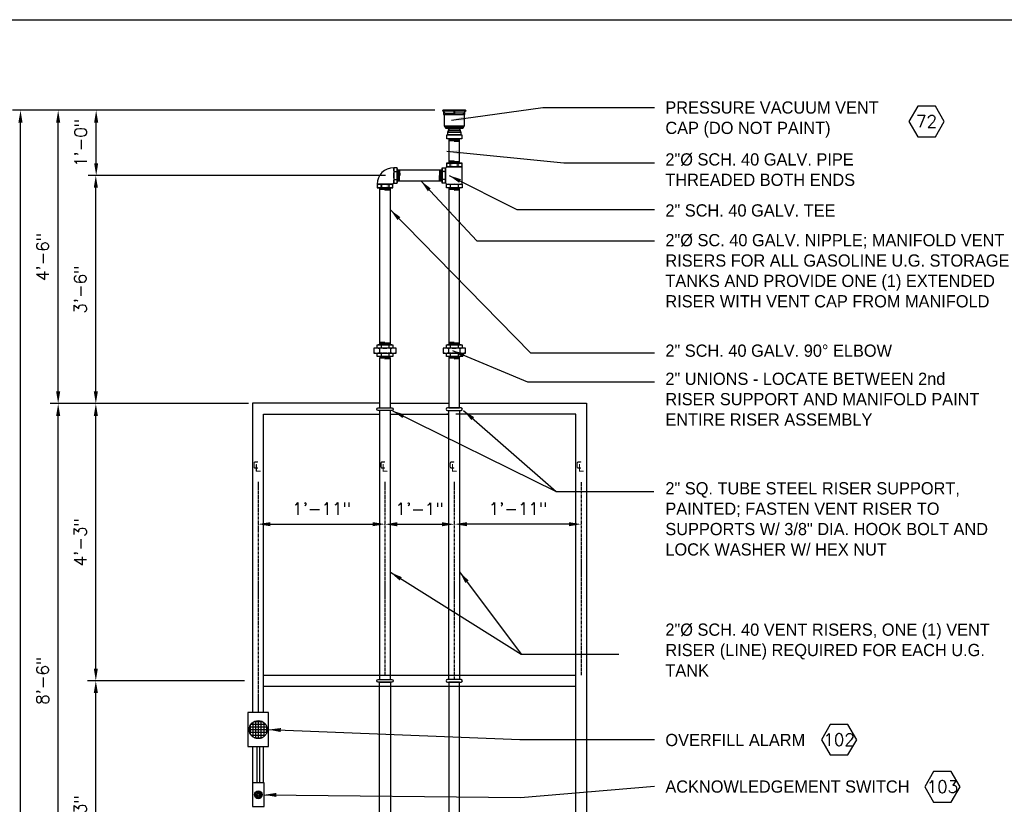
# Model space of a CAD drawing. Extents: x -1276 to 451, y 2026 to 3394.
# Tile 98 of 104: x -289 to -107, y 3249 to 3394. Entities that reach past the tile are written whole.
import ezdxf
from ezdxf.enums import TextEntityAlignment as Align

# ---------------------------------------------------------------- set-up
doc = ezdxf.new("R2010")
doc.units = 0
doc.header["$MEASUREMENT"] = 0
doc.header["$PDSIZE"] = 1
doc.linetypes.add('CENTER1', pattern=[0.6625, 0.5, -0.075, 0.0125, -0.075])
doc.layers.get('0').update_dxf_attribs({"linetype": 'CONTINUOUS'})
doc.layers.get('DEFPOINTS').update_dxf_attribs({"linetype": 'CONTINUOUS'})
for name, color, linetype in [('CENTERLINE', 3, 'CENTER1'), ('CONDUIT', 2, 'CONTINUOUS'), ('DIM', 3, 'CONTINUOUS'), ('FREEZE-OUTLINE-TITLES', 60, 'CONTINUOUS'), ('GALV-2-ELL', 3, 'CONTINUOUS'), ('GALV-2-PIPE', 3, 'CONTINUOUS'), ('GALV-2-TEE', 3, 'CONTINUOUS'), ('GALV-2-UNION', 3, 'CONTINUOUS'), ('GALV-2x2-VENT-RISER', 5, 'CONTINUOUS'), ('GALV-4-PIPE', 4, 'CONTINUOUS'), ('TEXT', 3, 'CONTINUOUS'), ('VENT-CAP', 3, 'CONTINUOUS')]:
    doc.layers.add(name, color=color, linetype=linetype)
doc.styles.add('SIMPFRAC', font='simpfrac')
doc.styles.add('SIMPLEX', font='simplex')
doc.dimstyles.new('DIM24', dxfattribs={"dimscale": 24, "dimtxt": 0.09375, "dimasz": 0.09375, "dimexe": 0.0625, "dimexo": 0.0625, "dimgap": 0.0625, "dimtad": 1, "dimdec": 4, "dimzin": 3, "dimdsep": 46, "dimlunit": 4, "dimtxsty": 'SIMPLEX', "dimcen": 0, "dimclrd": 3, "dimclre": 3, "dimclrt": 3, "dimadec": 0, "dimazin": 0, "dimtfac": 1, "dimtdec": 4, "dimtofl": 0, "dimtmove": 0, "dimatfit": 3, "dimfxl": 1, "dimfrac": 2, "dimtolj": 1, "dimtzin": 3, "dimlwe": -1, "dimarcsym": 0})

# ---------------------------------------------------------------- blocks, each defined once
blk = doc.blocks.new('*D228')
at = {"layer": 'DEFPOINTS', "color": 0, "transparency": 16777216}
for p in [(-244.85, 3301.9), (-221.48, 3301.36), (-221.48, 3300.95)]:
    blk.add_point(p, dxfattribs=at)
at = {"layer": 'DIM', "color": 3, "transparency": 16777216}
for p, q in [((-244.85, 3300.4), (-244.85, 3299.45)), ((-221.48, 3299.86), (-221.48, 3299.45))]:
    blk.add_line(p, q, dxfattribs=at)
at = {"layer": 'DIM', "color": 3, "lineweight": -2, "transparency": 16777216}
blk.add_line((-242.6, 3300.95), (-223.73, 3300.95), dxfattribs=at)
at = {"layer": 'DIM', "color": 3, "transparency": 16777216}
for points in [[(-242.6, 3301.32), (-242.6, 3300.57), (-244.85, 3300.95)], [(-223.73, 3301.32), (-223.73, 3300.57), (-221.48, 3300.95)]]:
    blk.add_solid(points, dxfattribs=at)
at = {"layer": 'DIM', "color": 3, "transparency": 16777216, "insert": (-233.17, 3303.79), "char_height": 2.25, "attachment_point": 5, "style": 'SIMPLEX'}
blk.add_mtext('\\A1;1\'-11"', dxfattribs=at)
blk = doc.blocks.new('*D229')
at = {"layer": 'DEFPOINTS', "color": 0, "transparency": 16777216}
for p in [(-208.63, 3300.95), (-208.63, 3300.95), (-185.35, 3301.36)]:
    blk.add_point(p, dxfattribs=at)
at = {"layer": 'DIM', "color": 3, "lineweight": -2, "transparency": 16777216}
blk.add_line((-187.6, 3300.95), (-206.38, 3300.95), dxfattribs=at)
at = {"layer": 'DIM', "color": 3, "transparency": 16777216}
blk.add_line((-185.35, 3299.86), (-185.35, 3299.45), dxfattribs=at)
for points in [[(-206.38, 3301.32), (-206.38, 3300.57), (-208.63, 3300.95)], [(-187.6, 3301.32), (-187.6, 3300.57), (-185.35, 3300.95)]]:
    blk.add_solid(points, dxfattribs=at)
at = {"layer": 'DIM', "color": 3, "transparency": 16777216, "insert": (-196.99, 3303.79), "char_height": 2.25, "attachment_point": 5, "style": 'SIMPLEX'}
blk.add_mtext('\\A1;1\'-11"', dxfattribs=at)
blk = doc.blocks.new('*D230')
at = {"layer": 'DEFPOINTS', "color": 0, "transparency": 16777216}
for p in [(-221.48, 3300.95), (-208.72, 3301.36), (-208.72, 3300.93)]:
    blk.add_point(p, dxfattribs=at)
at = {"layer": 'DIM', "color": 3, "lineweight": -2, "transparency": 16777216}
blk.add_line((-219.23, 3300.93), (-210.97, 3300.93), dxfattribs=at)
at = {"layer": 'DIM', "color": 3, "transparency": 16777216}
for p, q in [((-221.48, 3299.45), (-221.48, 3299.43)), ((-208.72, 3299.86), (-208.72, 3299.43))]:
    blk.add_line(p, q, dxfattribs=at)
for points in [[(-219.23, 3301.31), (-219.23, 3300.56), (-221.48, 3300.93)], [(-210.97, 3301.31), (-210.97, 3300.56), (-208.72, 3300.93)]]:
    blk.add_solid(points, dxfattribs=at)
at = {"layer": 'DIM', "color": 3, "transparency": 16777216, "insert": (-215.1, 3303.77), "char_height": 2.25, "attachment_point": 5, "style": 'SIMPLEX'}
blk.add_mtext('\\A1;1\'-1"', dxfattribs=at)
blk = doc.blocks.new('HEX')
at = {"color": 3}
blk.add_lwpolyline([(-0.0577, 0.1), (-0.1155, 0), (-0.0577, -0.1), (0.0577, -0.1), (0.1155, 0), (0.0577, 0.1)], close=True, dxfattribs=at)
at = {"color": 3, "style": 'SIMPLEX'}
blk.add_attdef('D#', text='', height=0.08, dxfattribs=at).set_placement((0, 0), align=Align.MIDDLE)
blk = doc.blocks.new('*D231')
at = {"layer": 'DEFPOINTS', "color": 0, "transparency": 16777216}
for p in [(-281.66, 3323.13), (-245.1, 3323.13), (-251.85, 3221.14)]:
    blk.add_point(p, dxfattribs=at)
at = {"layer": 'DIM', "color": 3, "transparency": 16777216}
for p, q in [((-246.6, 3323.13), (-283.16, 3323.13)), ((-253.35, 3221.14), (-283.16, 3221.14))]:
    blk.add_line(p, q, dxfattribs=at)
at = {"layer": 'DIM', "color": 3, "lineweight": -2, "transparency": 16777216}
blk.add_line((-281.66, 3223.39), (-281.66, 3320.88), dxfattribs=at)
at = {"layer": 'DIM', "color": 3, "transparency": 16777216}
for points in [[(-282.04, 3320.88), (-281.29, 3320.88), (-281.66, 3323.13)], [(-282.04, 3223.39), (-281.29, 3223.39), (-281.66, 3221.14)]]:
    blk.add_solid(points, dxfattribs=at)
at = {"layer": 'DIM', "color": 3, "transparency": 16777216, "insert": (-284.5, 3272.13), "char_height": 2.25, "attachment_point": 5, "rotation": 90, "style": 'SIMPLEX'}
blk.add_mtext('\\A1;8\'-6"', dxfattribs=at)
blk = doc.blocks.new('*D232')
at = {"layer": 'DEFPOINTS', "color": 0, "transparency": 16777216}
for p in [(-274.73, 3272.13), (-245.85, 3272.13), (-251.85, 3221.14)]:
    blk.add_point(p, dxfattribs=at)
at = {"layer": 'DIM', "color": 3, "transparency": 16777216}
for p, q in [((-247.35, 3272.13), (-276.23, 3272.13)), ((-253.35, 3221.14), (-276.23, 3221.14))]:
    blk.add_line(p, q, dxfattribs=at)
at = {"layer": 'DIM', "color": 3, "lineweight": -2, "transparency": 16777216}
blk.add_line((-274.73, 3223.39), (-274.73, 3269.88), dxfattribs=at)
at = {"layer": 'DIM', "color": 3, "transparency": 16777216}
for points in [[(-275.1, 3269.88), (-274.35, 3269.88), (-274.73, 3272.13)], [(-275.1, 3223.39), (-274.35, 3223.39), (-274.73, 3221.14)]]:
    blk.add_solid(points, dxfattribs=at)
at = {"layer": 'DIM', "color": 3, "transparency": 16777216, "insert": (-277.57, 3246.63), "char_height": 2.25, "attachment_point": 5, "rotation": 90, "style": 'SIMPLEX'}
blk.add_mtext('\\A1;4\'-3"', dxfattribs=at)
blk = doc.blocks.new('*D233')
at = {"layer": 'DEFPOINTS', "color": 0, "transparency": 16777216}
for p in [(-274.73, 3323.13), (-265.68, 3323.13), (-269.91, 3272.13)]:
    blk.add_point(p, dxfattribs=at)
at = {"layer": 'DIM', "color": 3, "transparency": 16777216}
for p, q in [((-267.18, 3323.13), (-276.23, 3323.13)), ((-271.41, 3272.13), (-276.23, 3272.13))]:
    blk.add_line(p, q, dxfattribs=at)
at = {"layer": 'DIM', "color": 3, "lineweight": -2, "transparency": 16777216}
blk.add_line((-274.73, 3274.38), (-274.73, 3320.88), dxfattribs=at)
at = {"layer": 'DIM', "color": 3, "transparency": 16777216}
for points in [[(-275.1, 3320.88), (-274.35, 3320.88), (-274.73, 3323.13)], [(-275.1, 3274.38), (-274.35, 3274.38), (-274.73, 3272.13)]]:
    blk.add_solid(points, dxfattribs=at)
at = {"layer": 'DIM', "color": 3, "transparency": 16777216, "insert": (-277.57, 3297.63), "char_height": 2.25, "attachment_point": 5, "rotation": 90, "style": 'SIMPLEX'}
blk.add_mtext('\\A1;4\'-3"', dxfattribs=at)
blk = doc.blocks.new('*D234')
at = {"layer": 'DEFPOINTS', "color": 0, "transparency": 16777216}
for p in [(-288.6, 3377.13), (-213.17, 3377.13), (-288.6, 3221.13)]:
    blk.add_point(p, dxfattribs=at)
at = {"layer": 'DIM', "color": 3, "transparency": 16777216}
blk.add_line((-214.67, 3377.13), (-290.1, 3377.13), dxfattribs=at)
at = {"layer": 'DIM', "color": 3, "lineweight": -2, "transparency": 16777216}
blk.add_line((-288.6, 3223.38), (-288.6, 3374.88), dxfattribs=at)
at = {"layer": 'DIM', "color": 3, "transparency": 16777216}
for points in [[(-288.98, 3374.88), (-288.23, 3374.88), (-288.6, 3377.13)], [(-288.98, 3223.38), (-288.23, 3223.38), (-288.6, 3221.13)]]:
    blk.add_solid(points, dxfattribs=at)
at = {"layer": 'DIM', "color": 3, "transparency": 16777216, "insert": (-291.44, 3299.13), "char_height": 2.25, "attachment_point": 5, "rotation": 90, "style": 'SIMPLEX'}
blk.add_mtext('\\A1;13\'-0"', dxfattribs=at)
blk = doc.blocks.new('*D235')
at = {"layer": 'DEFPOINTS', "color": 0, "transparency": 16777216}
for p in [(-281.66, 3377.13), (-281.66, 3377.13), (-276.47, 3323.13)]:
    blk.add_point(p, dxfattribs=at)
at = {"layer": 'DIM', "color": 3, "lineweight": -2, "transparency": 16777216}
blk.add_line((-281.66, 3325.38), (-281.66, 3374.88), dxfattribs=at)
at = {"layer": 'DIM', "color": 3, "transparency": 16777216}
blk.add_line((-277.97, 3323.13), (-283.16, 3323.13), dxfattribs=at)
for points in [[(-282.04, 3374.88), (-281.29, 3374.88), (-281.66, 3377.13)], [(-282.04, 3325.38), (-281.29, 3325.38), (-281.66, 3323.13)]]:
    blk.add_solid(points, dxfattribs=at)
at = {"layer": 'DIM', "color": 3, "transparency": 16777216, "insert": (-284.5, 3350.13), "char_height": 2.25, "attachment_point": 5, "rotation": 90, "style": 'SIMPLEX'}
blk.add_mtext('\\A1;4\'-6"', dxfattribs=at)
blk = doc.blocks.new('*D237')
at = {"layer": 'DEFPOINTS', "color": 0, "transparency": 16777216}
for p in [(-274.73, 3365.13), (-274.73, 3365.13), (-274.73, 3323.13)]:
    blk.add_point(p, dxfattribs=at)
at = {"layer": 'DIM', "color": 3, "lineweight": -2, "transparency": 16777216}
blk.add_line((-274.73, 3325.38), (-274.73, 3362.88), dxfattribs=at)
at = {"layer": 'DIM', "color": 3, "transparency": 16777216}
for points in [[(-275.1, 3362.88), (-274.35, 3362.88), (-274.73, 3365.13)], [(-275.1, 3325.38), (-274.35, 3325.38), (-274.73, 3323.13)]]:
    blk.add_solid(points, dxfattribs=at)
at = {"layer": 'DIM', "color": 3, "transparency": 16777216, "insert": (-277.57, 3344.13), "char_height": 2.25, "attachment_point": 5, "rotation": 90, "style": 'SIMPLEX'}
blk.add_mtext('\\A1;3\'-6"', dxfattribs=at)
blk = doc.blocks.new('*D238')
at = {"layer": 'DEFPOINTS', "color": 0, "transparency": 16777216}
for p in [(-274.66, 3377.13), (-210.79, 3377.13), (-219.87, 3365.13)]:
    blk.add_point(p, dxfattribs=at)
at = {"layer": 'DIM', "color": 3, "transparency": 16777216}
for p, q in [((-212.29, 3377.13), (-276.16, 3377.13)), ((-221.37, 3365.13), (-276.16, 3365.13))]:
    blk.add_line(p, q, dxfattribs=at)
at = {"layer": 'DIM', "color": 3, "lineweight": -2, "transparency": 16777216}
blk.add_line((-274.66, 3367.38), (-274.66, 3374.88), dxfattribs=at)
at = {"layer": 'DIM', "color": 3, "transparency": 16777216}
for points in [[(-275.04, 3374.88), (-274.29, 3374.88), (-274.66, 3377.13)], [(-275.04, 3367.38), (-274.29, 3367.38), (-274.66, 3365.13)]]:
    blk.add_solid(points, dxfattribs=at)
at = {"layer": 'DIM', "color": 3, "transparency": 16777216, "insert": (-277.5, 3371.13), "char_height": 2.25, "attachment_point": 5, "rotation": 90, "style": 'SIMPLEX'}
blk.add_mtext('\\A1;1\'-0"', dxfattribs=at)

msp = doc.modelspace()

# ---------------------------------------------------------------- linework, layer by layer
at = {"layer": 'CENTERLINE', "linetype": 'CENTER1'}
for p, q in [((-244.8547, 3308.71371), (-244.8547, 3266.25807)), ((-221.48357, 3308.71371), (-221.48357, 3273.12574)), ((-208.72237, 3308.71371), (-208.72237, 3272.37574)), ((-185.35123, 3308.70128), (-185.35123, 3273.12574))]:
    msp.add_line(p, q, dxfattribs=at)
at = {"layer": 'CONDUIT', "color": 7}
for p, q in [((-246.14004, 3264.13926), (-243.47998, 3264.13926)), ((-245.81001, 3264.4693), (-245.81001, 3261.80923)), ((-245.53042, 3264.63926), (-244.0896, 3264.63926)), ((-245.31001, 3264.7264), (-245.31001, 3261.55213)), ((-244.81001, 3264.80329), (-244.81001, 3261.47524)), ((-244.31001, 3264.7264), (-244.31001, 3261.55213)), ((-243.81001, 3264.4693), (-243.81001, 3261.80923)), ((-246.47404, 3263.13926), (-243.14598, 3263.13926)), ((-246.39714, 3263.63926), (-243.22288, 3263.63926)), ((-246.39714, 3262.63926), (-243.22288, 3262.63926)), ((-246.31001, 3263.85967), (-246.31001, 3262.41886)), ((-246.14004, 3262.13926), (-243.47998, 3262.13926)), ((-243.31001, 3263.85967), (-243.31001, 3262.41886)), ((-245.53042, 3261.63926), (-244.0896, 3261.63926))]:
    msp.add_line(p, q, dxfattribs=at)
at = {"layer": 'CONDUIT'}
for p, q in [((-245.81001, 3260.02046), (-243.81001, 3260.02046)), ((-245.06001, 3260.02046), (-245.06001, 3253.30887)), ((-244.56001, 3260.02046), (-244.56001, 3253.30887))]:
    msp.add_line(p, q, dxfattribs=at)
for points in [[(-246.71007, 3260.02046), (-242.90995, 3260.02046), (-242.90995, 3266.25807), (-246.71007, 3266.25807)], [(-245.89576, 3248.96966), (-243.72426, 3248.96966), (-243.72426, 3253.30887), (-245.89576, 3253.30887)]]:
    msp.add_lwpolyline(points, close=True, dxfattribs=at)
for centre, radius in [((-244.81001, 3263.13926), 1.66403), ((-244.81001, 3251.13926), 0.72115)]:
    msp.add_circle(centre, radius, dxfattribs=at)
at = {"layer": 'CONDUIT', "color": 7}
for radius in [0.55031, 0.37274, 0.20551]:
    msp.add_circle((-244.81001, 3251.13926), radius, dxfattribs=at)
at = {"layer": 'FREEZE-OUTLINE-TITLES', "color": 60, "linetype": 'Continuous'}
msp.add_lwpolyline([(-316.5155, 3393.80227), (55.4845, 3393.80227), (55.4845, 2822.31012), (-316.5155, 2822.31012)], close=True, dxfattribs=at)
at = {"layer": 'GALV-2-ELL', "linetype": 'Continuous'}
for p, q in [((-219.86893, 3366.56175), (-219.86893, 3366.56175)), ((-219.86893, 3363.68974), (-219.86893, 3363.68974)), ((-222.92102, 3363.50966), (-222.92102, 3363.50966)), ((-220.049, 3363.50966), (-220.049, 3363.50966))]:
    msp.add_line(p, q, dxfattribs=at)
at = {"layer": 'GALV-2-ELL', "color": 7, "linetype": 'Continuous'}
for p, q in [((-219.80643, 3365.84518), (-219.30708, 3365.84518)), ((-219.80643, 3364.40918), (-219.30708, 3364.40918)), ((-222.20157, 3363.44716), (-222.20157, 3362.94781)), ((-220.76557, 3363.44716), (-220.76557, 3362.94781))]:
    msp.add_line(p, q, dxfattribs=at)
at = {"layer": 'GALV-2-ELL', "linetype": 'Continuous'}
for points in [[(-219.86893, 3366.56175), (-219.86893, 3363.68974), (-219.24458, 3363.68974), (-219.24458, 3366.56175)], [(-220.049, 3363.50966), (-222.92102, 3363.50966), (-222.92102, 3362.88531), (-220.049, 3362.88531)]]:
    msp.add_lwpolyline(points, close=True, dxfattribs=at)
at = {"layer": 'GALV-2-ELL', "color": 7, "linetype": 'Continuous'}
for points in [[(-219.80643, 3363.68974, -0.17372505), (-219.80643, 3364.40918, -0.087044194), (-219.80643, 3365.84518, -0.174422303), (-219.80643, 3366.56175)], [(-219.30708, 3366.56175, -0.174432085), (-219.30708, 3365.84518, -0.087045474), (-219.30708, 3364.40918, -0.17373472), (-219.30708, 3363.68974)], [(-222.92102, 3363.44716, -0.17372505), (-222.20157, 3363.44716, -0.087044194), (-220.76557, 3363.44716, -0.174422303), (-220.049, 3363.44716)], [(-220.049, 3362.94781, -0.174432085), (-220.76557, 3362.94781, -0.087045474), (-222.20157, 3362.94781, -0.17373472), (-222.92102, 3362.94781)]]:
    msp.add_lwpolyline(points, format="xyb", dxfattribs=at)
at = {"layer": 'GALV-2-ELL', "linetype": 'Continuous'}
for radius in [3.05209, 0.18007]:
    msp.add_arc((-219.86893, 3363.50966), radius, 90, 180, dxfattribs=at)
at = {"layer": 'GALV-2-PIPE', "color": 7}
for p, q in [((-208.7238, 3371.85994), (-209.7238, 3371.82626)), ((-207.7238, 3371.76856), (-209.7238, 3371.70119)), ((-207.7238, 3371.64348), (-209.7238, 3371.57612)), ((-207.7238, 3371.51841), (-209.7238, 3371.45105)), ((-207.7238, 3371.39334), (-208.7238, 3371.35966)), ((-209.7238, 3367.83277), (-208.7238, 3367.86646)), ((-209.7238, 3367.7077), (-207.7238, 3367.77507)), ((-209.7238, 3367.58263), (-207.7238, 3367.65)), ((-209.7238, 3367.45756), (-207.7238, 3367.52493)), ((-208.7238, 3367.36617), (-207.7238, 3367.39986)), ((-219.15174, 3366.12689), (-219.08438, 3364.12689)), ((-219.02667, 3366.12689), (-218.95931, 3364.12689)), ((-218.9016, 3366.12689), (-218.83424, 3364.12689)), ((-218.77653, 3366.12689), (-218.74286, 3365.12718)), ((-211.30432, 3364.12689), (-211.37168, 3366.12689)), ((-211.17924, 3364.12689), (-211.24661, 3366.12689)), ((-211.05417, 3364.12689), (-211.12154, 3366.12689)), ((-210.9628, 3365.12718), (-210.99647, 3366.12689)), ((-219.24314, 3365.12718), (-219.20945, 3364.12689)), ((-211.42939, 3364.12689), (-211.46308, 3365.12718)), ((-221.48501, 3362.88531), (-222.48501, 3362.85163)), ((-220.48501, 3362.79393), (-222.48501, 3362.72656)), ((-220.48501, 3362.66885), (-222.48501, 3362.60149)), ((-220.48501, 3362.54378), (-222.48501, 3362.47642)), ((-220.48501, 3362.41871), (-221.48501, 3362.38503)), ((-208.7238, 3362.88531), (-209.7238, 3362.85163)), ((-207.7238, 3362.79393), (-209.7238, 3362.72656)), ((-207.7238, 3362.66886), (-209.7238, 3362.60149)), ((-207.7238, 3362.54378), (-209.7238, 3362.47642)), ((-207.7238, 3362.41871), (-208.7238, 3362.38503)), ((-221.48357, 3331.82671), (-222.48357, 3331.79303)), ((-220.48357, 3331.73533), (-222.48357, 3331.66796)), ((-220.48357, 3331.61026), (-222.48357, 3331.54289)), ((-220.48357, 3331.48518), (-222.48357, 3331.41782)), ((-220.48357, 3331.36011), (-221.48357, 3331.32643)), ((-208.72237, 3331.82672), (-209.72237, 3331.79303)), ((-207.72237, 3331.73533), (-209.72237, 3331.66796)), ((-207.72237, 3331.61026), (-209.72237, 3331.54289)), ((-207.72237, 3331.48519), (-209.72237, 3331.41782)), ((-207.72237, 3331.36011), (-208.72237, 3331.32643))]:
    msp.add_line(p, q, dxfattribs=at)
at = {"layer": 'GALV-2-PIPE'}
for points in [[(-207.7238, 3367.36617), (-207.7238, 3371.85994), (-209.7238, 3371.85994), (-209.7238, 3367.36617)], [(-210.9628, 3366.12689), (-219.24314, 3366.12718), (-219.24314, 3364.12718), (-210.9628, 3364.12689)], [(-220.48501, 3333.96827), (-220.48501, 3362.88531), (-222.48501, 3362.88531), (-222.48501, 3333.96827)], [(-207.7238, 3333.96827), (-207.7238, 3362.88531), (-209.7238, 3362.88531), (-209.7238, 3333.96827)], [(-220.48357, 3322.37574), (-220.48357, 3331.48518), (-222.48357, 3331.48518), (-222.48357, 3322.37574)], [(-207.72237, 3322.37574), (-207.72237, 3331.82672), (-209.72237, 3331.82672), (-209.72237, 3322.37574)], [(-220.48213, 3272.37574), (-220.48357, 3321.87574), (-222.48357, 3321.87574), (-222.48213, 3272.37574)], [(-209.7238, 3272.37574), (-209.72237, 3321.87574), (-207.72237, 3321.87574), (-207.7238, 3272.37574)], [(-220.48357, 3271.87574), (-220.48501, 3217.27767), (-222.48501, 3217.27767), (-222.48357, 3271.87574)], [(-209.72237, 3271.87574), (-209.72093, 3217.27767), (-207.72093, 3217.27767), (-207.72237, 3271.87574)]]:
    msp.add_lwpolyline(points, close=True, dxfattribs=at)
at = {"layer": 'GALV-2-PIPE', "color": 7, "linetype": 'Continuous'}
msp.add_lwpolyline([(-210.9003, 3366.56175, 0.174432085), (-210.9003, 3365.84518, 0.087045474), (-210.9003, 3364.40918, 0.17373472), (-210.9003, 3363.68974)], format="xyb", dxfattribs=at)
at = {"layer": 'GALV-2-TEE', "color": 7, "linetype": 'Continuous'}
for p, q in [((-209.44181, 3366.80432), (-209.44181, 3367.30367)), ((-208.0058, 3366.80432), (-208.0058, 3367.30367)), ((-210.40095, 3365.84518), (-210.9003, 3365.84518)), ((-210.40095, 3364.40918), (-210.9003, 3364.40918)), ((-209.44181, 3363.44716), (-209.44181, 3362.94781)), ((-208.0058, 3363.44716), (-208.0058, 3362.94781))]:
    msp.add_line(p, q, dxfattribs=at)
at = {"layer": 'GALV-2-TEE', "linetype": 'Continuous'}
msp.add_line((-207.28636, 3363.50966), (-207.28636, 3366.74182), dxfattribs=at)
at = {"layer": 'GALV-2-TEE', "color": 7, "linetype": 'Continuous'}
for points in [[(-210.15837, 3367.30367, -0.174432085), (-209.44181, 3367.30367, -0.087045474), (-208.0058, 3367.30367, -0.17373472), (-207.28636, 3367.30367)], [(-210.40095, 3363.68974, 0.17372505), (-210.40095, 3364.40918, 0.087044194), (-210.40095, 3365.84518, 0.174422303), (-210.40095, 3366.56175)], [(-207.28636, 3366.80432, -0.17372505), (-208.0058, 3366.80432, -0.087044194), (-209.44181, 3366.80432, -0.174422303), (-210.15837, 3366.80432)], [(-207.28636, 3363.44716, 0.17372505), (-208.0058, 3363.44716, 0.087044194), (-209.44181, 3363.44716, 0.174422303), (-210.15837, 3363.44716)], [(-210.15837, 3362.94781, 0.174432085), (-209.44181, 3362.94781, 0.087045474), (-208.0058, 3362.94781, 0.17373472), (-207.28636, 3362.94781)]]:
    msp.add_lwpolyline(points, format="xyb", dxfattribs=at)
at = {"layer": 'GALV-2-TEE', "linetype": 'Continuous'}
for points in [[(-210.15837, 3366.74182), (-207.28636, 3366.74182), (-207.28636, 3367.36617), (-210.15837, 3367.36617)], [(-210.33845, 3366.56175), (-210.33845, 3363.68974), (-210.9628, 3363.68974), (-210.9628, 3366.56175)], [(-210.15837, 3363.50966), (-207.28636, 3363.50966), (-207.28636, 3362.88531), (-210.15837, 3362.88531)]]:
    msp.add_lwpolyline(points, close=True, dxfattribs=at)
for centre, start, end in [((-210.34573, 3366.74911), 272.2269418, 357.7730582), ((-210.34573, 3363.50238), 2.2269418, 87.7730582)]:
    msp.add_arc(centre, 0.1875, start, end, dxfattribs=at)
at = {"layer": 'GALV-2-UNION', "color": 7, "linetype": 'Continuous'}
for p, q in [((-222.51246, 3333.27086), (-222.51246, 3332.52413)), ((-222.20301, 3333.90577), (-222.20301, 3333.40642)), ((-220.76701, 3333.90577), (-220.76701, 3333.40642)), ((-220.45756, 3333.27086), (-220.45756, 3332.52413)), ((-209.75125, 3333.27086), (-209.75125, 3332.52413)), ((-209.44181, 3333.90577), (-209.44181, 3333.40642)), ((-208.0058, 3333.90577), (-208.0058, 3333.40642)), ((-207.69636, 3333.27086), (-207.69636, 3332.52413)), ((-222.20301, 3332.38856), (-222.20301, 3331.88921)), ((-220.76701, 3332.38856), (-220.76701, 3331.88921)), ((-209.44181, 3332.38856), (-209.44181, 3331.88921)), ((-208.0058, 3332.38856), (-208.0058, 3331.88921))]:
    msp.add_line(p, q, dxfattribs=at)
for points in [[(-219.43011, 3333.27086, 0.142222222), (-220.45756, 3333.27086, 0.071111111), (-222.51246, 3333.27086, 0.142222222), (-223.5399, 3333.27086)], [(-220.04756, 3333.90577, 0.17372505), (-220.76701, 3333.90577, 0.087044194), (-222.20301, 3333.90577, 0.174422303), (-222.91958, 3333.90577)], [(-222.91958, 3333.40642, 0.174432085), (-222.20301, 3333.40642, 0.087045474), (-220.76701, 3333.40642, 0.17373472), (-220.04756, 3333.40642)], [(-206.66891, 3333.27086, 0.142222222), (-207.69636, 3333.27086, 0.071111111), (-209.75125, 3333.27086, 0.142222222), (-210.7787, 3333.27086)], [(-207.28636, 3333.90577, 0.17372505), (-208.0058, 3333.90577, 0.087044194), (-209.44181, 3333.90577, 0.174422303), (-210.15837, 3333.90577)], [(-210.15837, 3333.40642, 0.174432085), (-209.44181, 3333.40642, 0.087045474), (-208.0058, 3333.40642, 0.17373472), (-207.28636, 3333.40642)], [(-223.5399, 3332.52413, 0.142222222), (-222.51246, 3332.52413, 0.071111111), (-220.45756, 3332.52413, 0.142222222), (-219.43011, 3332.52413)], [(-220.04756, 3332.38856, 0.17372505), (-220.76701, 3332.38856, 0.087044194), (-222.20301, 3332.38856, 0.174422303), (-222.91958, 3332.38856)], [(-222.91958, 3331.88921, 0.174432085), (-222.20301, 3331.88921, 0.087045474), (-220.76701, 3331.88921, 0.17373472), (-220.04756, 3331.88921)], [(-210.7787, 3332.52413, 0.142222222), (-209.75125, 3332.52413, 0.071111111), (-207.69636, 3332.52413, 0.142222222), (-206.66891, 3332.52413)], [(-207.28636, 3332.38856, 0.17372505), (-208.0058, 3332.38856, 0.087044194), (-209.44181, 3332.38856, 0.174422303), (-210.15837, 3332.38856)], [(-210.15837, 3331.88921, 0.174432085), (-209.44181, 3331.88921, 0.087045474), (-208.0058, 3331.88921, 0.17373472), (-207.28636, 3331.88921)]]:
    msp.add_lwpolyline(points, format="xyb", dxfattribs=at)
at = {"layer": 'GALV-2-UNION', "linetype": 'Continuous'}
for points in [[(-219.43011, 3332.45106), (-219.43011, 3333.34392), (-223.5399, 3333.34392), (-223.5399, 3332.45106)], [(-222.91958, 3333.96827), (-220.04756, 3333.96827), (-220.04756, 3333.34392), (-222.91958, 3333.34392)], [(-206.66891, 3332.45106), (-206.66891, 3333.34392), (-210.7787, 3333.34392), (-210.7787, 3332.45106)], [(-210.15837, 3333.96827), (-207.28636, 3333.96827), (-207.28636, 3333.34392), (-210.15837, 3333.34392)], [(-222.91958, 3332.45106), (-220.04756, 3332.45106), (-220.04756, 3331.82671), (-222.91958, 3331.82671)], [(-210.15837, 3332.45106), (-207.28636, 3332.45106), (-207.28636, 3331.82671), (-210.15837, 3331.82671)]]:
    msp.add_lwpolyline(points, close=True, dxfattribs=at)
at = {"layer": 'GALV-2x2-VENT-RISER'}
for p, q in [((-220.48357, 3323.21481), (-212.10297, 3323.21481)), ((-220.48355, 3321.21481), (-209.72239, 3321.21481)), ((-243.8547, 3273.12574), (-186.35123, 3273.12574)), ((-243.8547, 3271.12574), (-186.35123, 3271.12574))]:
    msp.add_line(p, q, dxfattribs=at)
for points in [[(-222.48357, 3323.21481), (-245.8547, 3323.21481), (-245.8547, 3266.25807)], [(-220.48357, 3323.21481), (-209.72237, 3323.21481)], [(-207.72237, 3323.21481), (-184.35123, 3323.21481), (-184.35123, 3221.13926)], [(-243.8547, 3266.25807), (-243.8547, 3321.21481), (-222.48355, 3321.21481)], [(-209.72239, 3321.21481), (-210.10441, 3321.21481)], [(-186.35123, 3221.13926), (-186.35123, 3321.21481), (-208.42479, 3321.21481)], [(-245.8547, 3260.02046), (-245.8547, 3253.30887)], [(-243.8547, 3253.30887), (-243.8547, 3260.02046)]]:
    msp.add_lwpolyline(points, dxfattribs=at)
at = {"layer": 'GALV-2x2-VENT-RISER', "color": 4}
for points in [[(-222.73357, 3321.87574, -1), (-222.73357, 3322.37574), (-220.23357, 3322.37574, -1), (-220.23357, 3321.87574)], [(-207.47237, 3321.87574, 1), (-207.47237, 3322.37574), (-209.97237, 3322.37574, 1), (-209.97237, 3321.87574)], [(-222.73357, 3271.87574, -1), (-222.73357, 3272.37574), (-220.23357, 3272.37574, -1), (-220.23357, 3271.87574)], [(-207.47237, 3271.87574, 1), (-207.47237, 3272.37574), (-209.97237, 3272.37574, 1), (-209.97237, 3271.87574)]]:
    msp.add_lwpolyline(points, format="xyb", close=True, dxfattribs=at)
at = {"layer": 'GALV-4-PIPE', "color": 7}
for p, q in [((-222.48501, 3334.43487), (-221.48501, 3334.46855)), ((-222.48501, 3334.3098), (-220.48501, 3334.37717)), ((-222.48501, 3334.18473), (-220.48501, 3334.2521)), ((-222.48501, 3334.05966), (-220.48501, 3334.12703)), ((-221.48501, 3333.96827), (-220.48501, 3334.00195)), ((-209.7238, 3334.43487), (-208.7238, 3334.46855)), ((-209.7238, 3334.3098), (-207.7238, 3334.37717)), ((-209.7238, 3334.18473), (-207.7238, 3334.2521)), ((-209.7238, 3334.05966), (-207.7238, 3334.12703)), ((-208.7238, 3333.96827), (-207.7238, 3334.00195))]:
    msp.add_line(p, q, dxfattribs=at)
at = {"layer": 'VENT-CAP'}
for p, q in [((-210.39911, 3376.62574), (-210.39911, 3376.37574)), ((-207.0485, 3376.62574), (-207.0485, 3376.37574)), ((-210.60622, 3374.27488), (-206.84139, 3374.27488)), ((-209.73193, 3372.60994), (-209.73193, 3372.67244)), ((-207.71568, 3372.60994), (-207.71568, 3372.67244))]:
    msp.add_line(p, q, dxfattribs=at)
at = {"layer": 'VENT-CAP', "color": 1, "linetype": 'Continuous'}
for p, q in [((-210.48122, 3374.14988), (-206.96639, 3374.14988)), ((-210.35622, 3374.02488), (-207.09139, 3374.02488)), ((-209.98193, 3373.10994), (-207.46568, 3373.10994)), ((-209.85693, 3373.48494), (-207.59068, 3373.48494)), ((-209.85693, 3373.17244), (-207.59068, 3373.17244)), ((-209.73193, 3373.54744), (-207.71568, 3373.54744))]:
    msp.add_line(p, q, dxfattribs=at)
at = {"layer": 'VENT-CAP'}
for points in [[(-210.78518, 3377.12574, 0.414213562), (-210.91018, 3377.00074), (-206.53743, 3377.00074, 0.414213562), (-206.66243, 3377.12574)], [(-209.73193, 3373.85994), (-209.73193, 3373.54744), (-209.79443, 3373.54744, 0.414213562), (-209.85693, 3373.48494), (-209.85693, 3373.17244), (-209.91943, 3373.17244, 0.414213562), (-209.98193, 3373.10994), (-209.98193, 3372.67244), (-207.46568, 3372.67244), (-207.46568, 3373.10994, 0.414213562), (-207.52818, 3373.17244), (-207.59068, 3373.17244), (-207.59068, 3373.48494, 0.414213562), (-207.65318, 3373.54744), (-207.71568, 3373.54744), (-207.71568, 3373.85994)]]:
    msp.add_lwpolyline(points, format="xyb", close=True, dxfattribs=at)
for points in [[(-210.84757, 3377.00074), (-210.45206, 3376.62574), (-208.75505, 3376.62574)], [(-210.69031, 3376.85164), (-210.69031, 3376.37574), (-206.7573, 3376.37574), (-206.7573, 3376.85164)], [(-208.75505, 3376.37574), (-208.75505, 3376.83053), (-208.69255, 3376.83053), (-208.69255, 3376.37574)], [(-206.60004, 3377.00074), (-206.99555, 3376.62574), (-208.69255, 3376.62574)]]:
    msp.add_lwpolyline(points, dxfattribs=at)
msp.add_lwpolyline([(-210.60622, 3376.37574), (-210.60622, 3374.27488, 0.414213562), (-210.48122, 3374.14988), (-210.48122, 3374.02488), (-210.35622, 3374.02488), (-210.35622, 3373.85994), (-207.09139, 3373.85994), (-207.09139, 3374.02488), (-206.96639, 3374.02488), (-206.96639, 3374.14988, 0.414213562), (-206.84139, 3374.27488), (-206.84139, 3376.37574)], format="xyb", dxfattribs=at)
at = {"layer": 'VENT-CAP', "linetype": 'Continuous'}
msp.add_lwpolyline([(-210.10693, 3371.85994), (-210.10693, 3372.60994), (-207.34068, 3372.60994), (-207.34068, 3371.85994)], close=True, dxfattribs=at)

# ---------------------------------------------------------------- block references
at = {"layer": 'TEXT'}
ref = msp.add_blockref('HEX', (-121.74285, 3375.07872), dxfattribs=dict(at, xscale=28.09756079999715, yscale=28.09756079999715, zscale=28.09756079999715))
ref.add_attrib('D#', '72', dxfattribs={"layer": '0', "color": 0, "height": 2.25, "style": 'SIMPLEX'}).set_placement((-121.74285, 3375.07872), align=Align.MIDDLE)
ref = msp.add_blockref('HEX', (-137.84028, 3261.28383), dxfattribs=dict(at, xscale=28.09756079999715, yscale=28.09756079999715, zscale=28.09756079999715))
ref.add_attrib('D#', '102', dxfattribs={"layer": '0', "color": 0, "height": 2.25, "style": 'SIMPLEX'}).set_placement((-137.84028, 3261.28383), align=Align.MIDDLE)
ref = msp.add_blockref('HEX', (-118.82086, 3252.6168), dxfattribs=dict(at, xscale=28.09756079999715, yscale=28.09756079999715, zscale=28.09756079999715))
ref.add_attrib('D#', '103', dxfattribs={"layer": '0', "color": 0, "height": 2.25, "style": 'SIMPLEX'}).set_placement((-118.82086, 3252.6168), align=Align.MIDDLE)

# ---------------------------------------------------------------- texts
at = {"layer": 'DIM', "linetype": 'CENTER1', "char_height": 2.25, "width": 13.5, "attachment_point": 1, "style": 'SIMPLEX'}
for insert in [(-245.8547, 3313.0637), (-222.48331, 3313.06363), (-209.72262, 3313.06364), (-186.35123, 3313.0637)]:
    msp.add_mtext('℄', dxfattribs=dict(at, insert=insert))
at = {"layer": 'TEXT', "char_height": 2.25, "attachment_point": 1, "style": 'SIMPFRAC'}
for s, insert, width in [('PRESSURE VACUUM VENT CAP (DO NOT PAINT)', (-169.83872, 3378.76562), 45.2618251), ('2"%%C SCH. 40 GALV. PIPE THREADED BOTH ENDS', (-169.83872, 3369.21297), 43.7142857), ('2" SCH. 40 GALV. TEE', (-169.83872, 3359.82543), 45.5162348), ('2"%%C SC. 40 GALV. NIPPLE; MANIFOLD VENT RISERS FOR ALL GASOLINE U.G. STORAGE TANKS AND PROVIDE ONE (1) EXTENDED RISER WITH VENT CAP FROM MANIFOLD', (-169.83872, 3354.353), 64.4462364), ('2" SCH. 40 GALV. 90° ELBOW', (-169.83872, 3334.01229), 52.3627553), ('2" UNIONS - LOCATE BETWEEN 2nd  RISER SUPPORT AND MANIFOLD PAINT ENTIRE RISER ASSEMBLY', (-169.83872, 3328.83699), 61.9285714), ('2" SQ. TUBE STEEL RISER SUPPORT, PAINTED; FASTEN VENT RISER TO SUPPORTS W/ 3/8" DIA. HOOK BOLT AND LOCK WASHER W/ HEX NUT', (-169.83872, 3308.67848), 63.6811148), ('2"%%C SCH. 40 VENT RISERS, ONE (1) VENT RISER (LINE) REQUIRED FOR EACH U.G. TANK', (-169.83872, 3282.66183), 63.9191758), ('OVERFILL ALARM', (-169.83872, 3262.34851), 38.9860092), ('ACKNOWLEDGEMENT SWITCH', (-169.83872, 3253.77908), 57.734981)]:
    msp.add_mtext(s, dxfattribs=dict(at, insert=insert, width=width))

# ---------------------------------------------------------------- dimensions: what is measured, and where the dimension line sits
at = {"layer": 'DIM'}
for base, p1, p2, picture, middle in [((-288.60221, 3377.12574), (-288.60221, 3221.12574), (-213.16578, 3377.12574), '*D234', (-291.4415, 3299.12574)), ((-274.66287, 3377.12574), (-219.86893, 3365.12574), (-210.78518, 3377.12574), '*D238', (-277.50216, 3371.12574)), ((-274.72721, 3365.12574), (-274.72721, 3323.12574), (-274.72721, 3365.12574), '*D237', (-277.5665, 3344.12574)), ((-274.72721, 3272.12574), (-251.8547, 3221.13926), (-245.8547, 3272.12574), '*D232', (-277.5665, 3246.6325))]:
    dim = msp.add_linear_dim(base=base, p1=p1, p2=p2, angle=90, dimstyle='DIM24', dxfattribs=at)
    dim.commit()
    dim.dimension.update_dxf_attribs({"geometry": picture, "text_midpoint": middle})
for base, p1, p2, picture, middle in [((-281.66471, 3377.12574), (-276.47195, 3323.12574), (-281.66471, 3377.12574), '*D235', (-281.66471, 3350.12574)), ((-281.66471, 3323.12574), (-251.8547, 3221.13926), (-245.10297, 3323.12574), '*D231', (-281.66471, 3272.1325))]:
    dim = msp.add_linear_dim(base=base, p1=p1, p2=p2, angle=90, dimstyle='DIM24', dxfattribs=at)
    dim.commit()
    dim.dimension.update_dxf_attribs({"geometry": picture, "text_midpoint": middle, "dimtype": 160})
dim = msp.add_linear_dim(base=(-274.72721, 3323.12574), p1=(-269.90945, 3272.12574), p2=(-265.67639, 3323.12574), angle=90, dimstyle='DIM24', override={"dimtmove": 1}, dxfattribs=at)
dim.commit()
dim.dimension.update_dxf_attribs({"geometry": '*D233', "text_midpoint": (-277.5665, 3297.62574)})
dim = msp.add_linear_dim(base=(-221.48357, 3300.94842), p1=(-244.8547, 3301.89994), p2=(-221.48357, 3301.3601), text='1\'-11"', dimstyle='DIM24', dxfattribs=at)
dim.commit()
dim.dimension.update_dxf_attribs({"geometry": '*D228', "text_midpoint": (-233.16914, 3303.7877)})
dim = msp.add_linear_dim(base=(-208.72237, 3300.93298), p1=(-221.48357, 3300.94842), p2=(-208.72237, 3301.3601), text='1\'-1"', dimstyle='DIM24', dxfattribs=at)
dim.commit()
dim.dimension.update_dxf_attribs({"geometry": '*D230', "text_midpoint": (-215.10297, 3300.93298), "dimtype": 160})
dim = msp.add_linear_dim(base=(-208.63262, 3300.94842), p1=(-185.35123, 3301.36014), p2=(-208.63262, 3300.94842), angle=180, text='1\'-11"', dimstyle='DIM24', dxfattribs=at)
dim.commit()
dim.dimension.update_dxf_attribs({"geometry": '*D229', "text_midpoint": (-196.99193, 3303.7877)})

# ---------------------------------------------------------------- leaders
at = {"layer": 'TEXT'}
for points in [[(-209.22199, 3375.32531), (-192.41941, 3377.6136), (-171.83872, 3377.6136)], [(-210.10441, 3369.61306), (-188.52046, 3367.47492), (-171.83872, 3367.47492)], [(-214.85297, 3364.12689), (-204.53392, 3353.10896), (-171.83872, 3353.10896)], [(-209.66696, 3365.12574), (-197.19205, 3358.87925), (-171.83872, 3358.87925)], [(-220.48244, 3358.80548), (-194.6615, 3332.48389), (-171.83872, 3332.48389)], [(-209.04951, 3332.89749), (-195.2395, 3327.14744), (-171.83872, 3327.14744)], [(-242.90995, 3263.13926), (-196.66831, 3261.29558), (-171.83872, 3261.29558)], [(-243.72426, 3251.13926), (-196.51924, 3250.62297), (-171.83872, 3252.72616)]]:
    msp.add_leader(points, dimstyle='DIM24', dxfattribs=at)
for points in [[(-220.11134, 3321.82694), (-189.97994, 3306.95379)], [(-207.72323, 3292.16689), (-196.4205, 3276.99502)]]:
    msp.add_leader(points, dimstyle='DIM24', override={"dimgap": 0.0625, "dimtad": 0}, dxfattribs=at)
at = {"layer": 'TEXT', "color": 1}
for points in [[(-206.99506, 3321.84929), (-189.97994, 3306.95379), (-171.94804, 3306.95379)], [(-220.4827, 3292.08612), (-196.4205, 3276.99502), (-178.38861, 3276.99502)]]:
    msp.add_leader(points, dimstyle='DIM24', override={"dimtad": 0}, dxfattribs=at)

doc.saveas('drawing.dxf')
